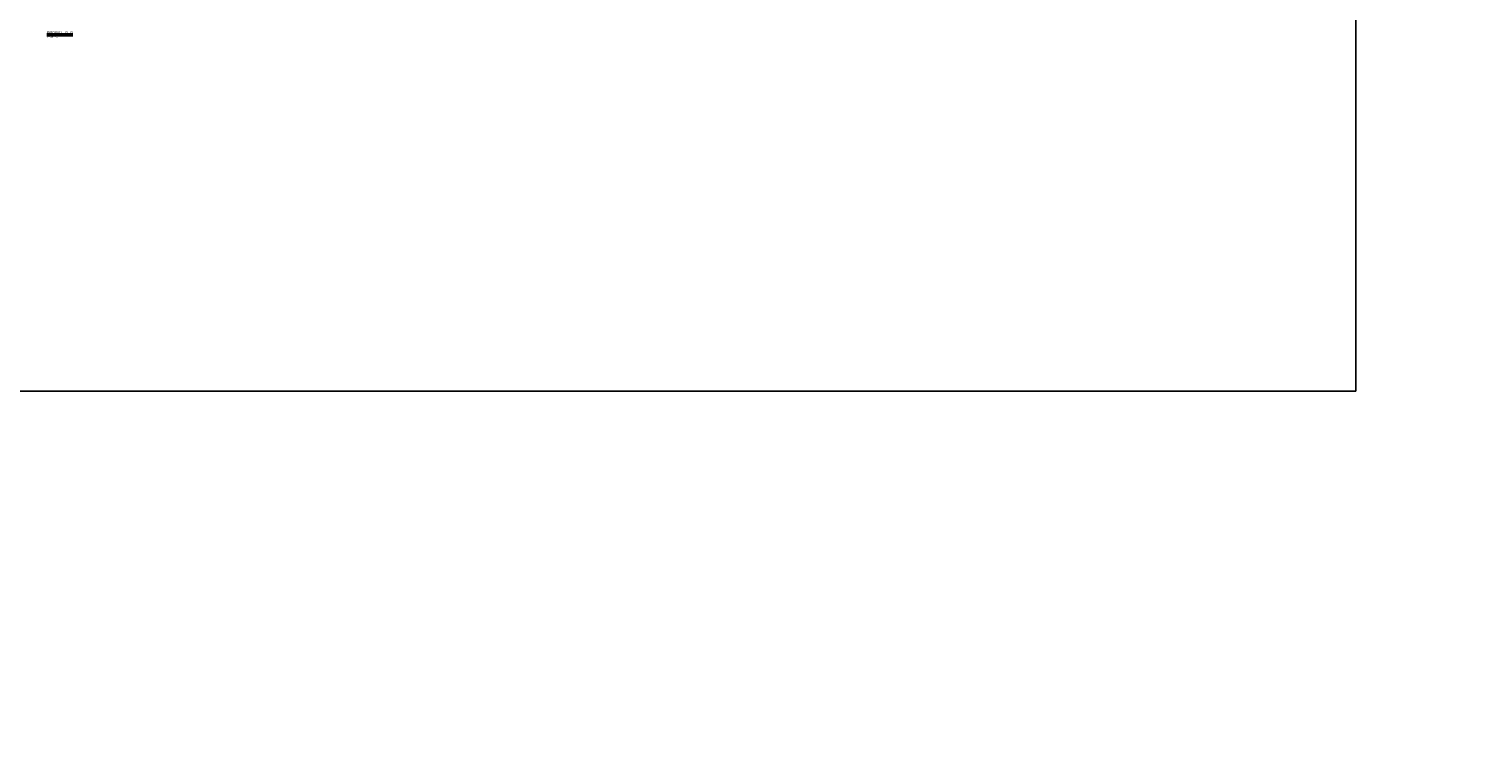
# Model space of a CAD drawing. Header units: metres. Extents: x -1 to 222837, y -2 to 853657.
# Tile 32 of 256: x 111502 to 111625, y 425523 to 425584. Entities that reach past the tile are written whole.
import ezdxf

# ---------------------------------------------------------------- set-up
doc = ezdxf.new("R2010")
doc.units = ezdxf.units.M
doc.header["$XCLIPFRAME"] = 0
doc.layers.add('A-LEGENDA', color=7, linetype='Continuous')
doc.layers.add('X-REF', color=7, linetype='Continuous')
doc.layers.add('A-TXT-T25', color=7, linetype='Continuous', lineweight=25)
doc.layers.add('A-TXT-T50', color=4, linetype='Continuous', lineweight=50)
doc.styles.add('RPS_25', font='isocp.shx', dxfattribs={"height": 2.5})
doc.styles.add('RPS_50', font='isocp.shx', dxfattribs={"height": 5})
picture_1 = doc.add_image_def('image1.ecw', size_in_pixel=(400001, 250001))
picture_2 = doc.add_image_def('image2.ecw', size_in_pixel=(120000, 80000))

# ---------------------------------------------------------------- blocks, each defined once
blk = doc.blocks.new('ALG_ONDERSCHRIFT')
at = {"layer": 'A-TXT-T25', "style": 'RPS_25'}
for tag, p in [('ONDERSCHRIFT-SUBREGEL1', (2, -13)), ('ONDERSCHRIFT-SUBREGEL2', (2, -17.5))]:
    blk.add_attdef(tag, p, '', height=2.5, dxfattribs=at)
at = {"layer": 'A-TXT-T50', "style": 'RPS_50'}
blk.add_attdef('%%UONDERSCHRIFT-TITEL', (2, -7), '', height=5, dxfattribs=at)

msp = doc.modelspace()

# ---------------------------------------------------------------- linework, layer by layer
msp.add_lwpolyline([(111418.421, 425692.9443), (111614.5468, 425692.9443), (111614.5468, 425553.0176), (111418.421, 425553.0176)], close=True)

# ---------------------------------------------------------------- block references
at = {"layer": 'A-LEGENDA', "xscale": 0.05, "yscale": 0.05, "zscale": 0.05}
msp.add_blockref('ALG_ONDERSCHRIFT', (111503.0677, 425583.7479), dxfattribs=at).add_auto_attribs({'%%UONDERSCHRIFT-TITEL': '%%uPROFIEL G-G', 'ONDERSCHRIFT-SUBREGEL1': 'Schaal 1:50'})

# ---------------------------------------------------------------- pictures from other files: only their frames are drawn
at = {"layer": 'X-REF'}
image = msp.add_image(picture_1, insert=(100000.0001, 424999.9001), size_in_units=(40000, 25000.0375), dxfattribs=at)
image.set_boundary_path([(93497.8255, 208977.5368), (156894.5073, 250000.5)])
image = msp.add_image(picture_2, insert=(109499.5231, 424999.9595), size_in_units=(6001.8618, 4001.2412), dxfattribs=at)
image.dxf.flags = 7

doc.saveas('drawing.dxf')
